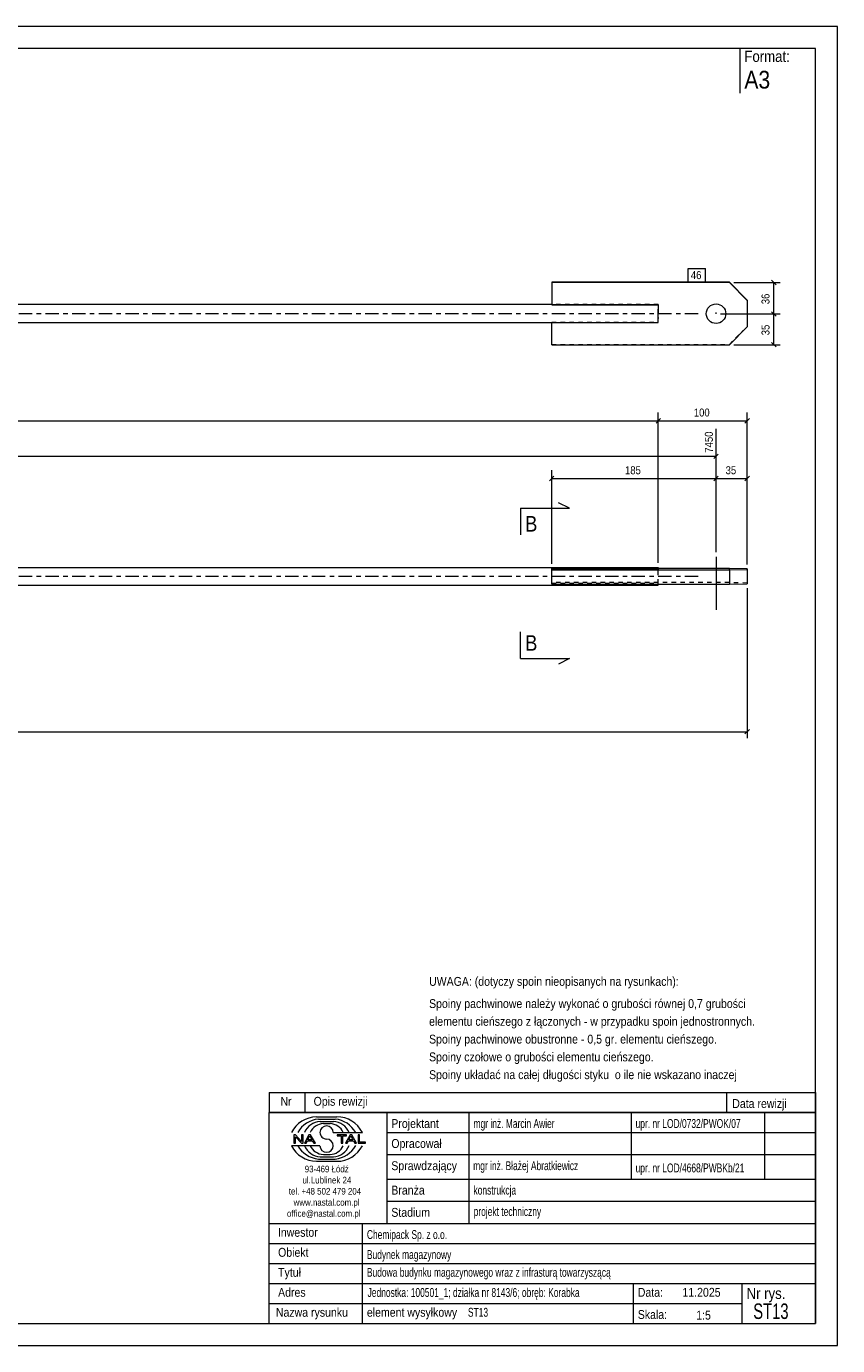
# Model space of a CAD drawing. Header units: millimetres. Extents: x 0 to 420, y 0 to 297.
# Tile 2 of 2: x 237 to 420, y 0 to 297. Entities that reach past the tile are written whole.
import ezdxf

# ---------------------------------------------------------------- set-up
doc = ezdxf.new("R2010")
doc.units = ezdxf.units.MM
for name, pattern in [('XKITLINE00', [0]), ('XKITLINE01', [4, 1, -1, 1, -1]), ('XKITLINE03', [6, 3, -1, 1, -1])]:
    doc.linetypes.add(name, pattern=pattern)
for name, color, linetype, lineweight in [('Arkusz rysunku', 3, 'Continuous', 0), ('Element', 2, 'Continuous', 0), ('Inny typ obiektu', 7, 'Continuous', 0), ('Przekrój', 7, 'Continuous', 0), ('Wymiar', 4, 'Continuous', 0), ('Znak elementu', 2, 'Continuous', 0), ('Śruba', 3, 'Continuous', 0)]:
    doc.layers.add(name, color=color, linetype=linetype, lineweight=lineweight)
doc.styles.add('ARIAL', font='ARIAL.TTF')

msp = doc.modelspace()

# ---------------------------------------------------------------- linework, layer by layer
at = {"layer": 'Arkusz rysunku', "linetype": 'XKITLINE00', "lineweight": 0}
for p, q in [((420, 297), (0, 297)), ((420, 297), (415, 297)), ((420, 0), (420, 297)), ((415, 292), (5, 292)), ((415, 5), (415, 292)), ((5, 5), (415, 5)), ((0, 0), (420, 0))]:
    msp.add_line(p, q, dxfattribs=at)
at = {"layer": 'Element', "linetype": 'XKITLINE00', "lineweight": 0}
for p, q in [((395.62, 239.4), (355.62, 239.4)), ((355.62, 239.4), (355.62, 234.32)), ((395.62, 239.32), (355.62, 239.32)), ((395.62, 239.32), (395.62, 239.4)), ((395.62, 239.4), (399.62, 235.4)), ((399.62, 235.32), (395.62, 239.32)), ((399.62, 235.4), (399.62, 229.33)), ((355.62, 234.36), (211.62, 234.36)), ((355.62, 234.32), (379.62, 234.32)), ((379.62, 234.32), (379.62, 233.47)), ((379.62, 233.47), (379.62, 233.36)), ((379.62, 231.2), (379.62, 233.36)), ((211.62, 230.36), (379.62, 230.36)), ((355.62, 225.33), (355.62, 230.36)), ((355.62, 230.33), (379.62, 230.33)), ((379.62, 230.33), (379.62, 231.2)), ((395.62, 225.33), (399.62, 229.33)), ((355.62, 225.33), (395.62, 225.33)), ((211.62, 175.21), (379.62, 175.21)), ((379.62, 174.76), (355.62, 174.76)), ((355.62, 174.76), (355.62, 174.63)), ((355.62, 174.63), (395.62, 174.63)), ((355.62, 171.44), (355.62, 174.63)), ((379.62, 175.21), (379.62, 174.78)), ((395.62, 174.97), (379.62, 174.97)), ((379.62, 174.76), (379.62, 174.78)), ((399.62, 174.88), (395.62, 174.97)), ((395.62, 174.63), (399.62, 174.73)), ((395.62, 174.63), (395.62, 171.44)), ((399.62, 174.73), (399.62, 174.88)), ((399.62, 174.73), (399.62, 171.53)), ((211.62, 171.21), (379.62, 171.21)), ((355.62, 171.44), (395.62, 171.44)), ((379.62, 171.21), (379.62, 171.44)), ((395.62, 171.44), (399.62, 171.53))]:
    msp.add_line(p, q, dxfattribs=at)
at = {"layer": 'Element', "linetype": 'XKITLINE03', "lineweight": 0}
for p, q in [((211.62, 232.36), (389.62, 232.36)), ((211.62, 173.21), (389.62, 173.21))]:
    msp.add_line(p, q, dxfattribs=at)
at = {"layer": 'Element', "linetype": 'XKITLINE01', "lineweight": 0}
for p, q in [((355.62, 234.4), (379.62, 234.4)), ((379.62, 234.36), (355.62, 234.36)), ((379.62, 234.32), (379.62, 234.4)), ((379.62, 234.4), (379.62, 234.32)), ((379.62, 234.36), (379.62, 233.47)), ((379.62, 233.47), (379.62, 231.2)), ((355.62, 230.36), (355.62, 230.4)), ((355.62, 230.4), (379.62, 230.4)), ((355.62, 230.36), (355.62, 230.4)), ((379.62, 230.63), (379.62, 231.2)), ((379.62, 230.36), (379.62, 231.2)), ((395.62, 225.41), (399.62, 229.4)), ((355.62, 225.41), (395.62, 225.41)), ((395.62, 225.33), (395.62, 225.41)), ((379.62, 174.97), (355.62, 174.97)), ((355.62, 174.97), (355.62, 174.85)), ((355.62, 174.63), (355.62, 174.97)), ((355.62, 174.85), (379.62, 174.85)), ((379.62, 171.44), (379.62, 174.94)), ((379.62, 174.78), (379.62, 174.85)), ((379.62, 171.56), (379.62, 174.85)), ((395.62, 174.63), (395.62, 174.97)), ((399.62, 174.88), (399.62, 174.73)), ((395.62, 171.77), (355.62, 171.77)), ((355.62, 171.65), (379.62, 171.65)), ((355.62, 171.56), (379.62, 171.56)), ((399.62, 171.68), (395.62, 171.77))]:
    msp.add_line(p, q, dxfattribs=at)
at = {"layer": 'Inny typ obiektu', "linetype": 'XKITLINE00', "lineweight": 0}
for p, q in [((398, 292), (398, 282)), ((292, 57), (292, 52.5)), ((292, 57), (415, 57)), ((300, 57), (300, 52.5)), ((395, 57), (395, 52.5)), ((415, 57), (415, 52.5)), ((415, 52.5), (292, 52.5)), ((292, 5), (292, 52.5)), ((292, 52.5), (415, 52.5)), ((302.62, 51.49), (307.23, 51.5)), ((303.07, 50.99), (306.86, 51)), ((303.46, 50.49), (306.45, 50.49)), ((318.5, 52.5), (318.5, 27.5)), ((337, 27.5), (337, 52.5)), ((373.5, 52.5), (373.5, 37.5)), ((403.5, 52.5), (403.5, 37.5)), ((415, 52.5), (415, 5)), ((304.2, 49.98), (305.73, 49.99)), ((306.42, 47.99), (312.98, 47.99)), ((318.5, 48), (415, 48)), ((303.43, 45.01), (297, 45.01)), ((297.93, 47.44), (297.57, 47.44)), ((297.57, 47.44), (297.57, 45.56)), ((297.57, 45.56), (297.9, 45.56)), ((297.9, 47.04), (299.29, 45.56)), ((297.9, 45.56), (297.9, 47.04)), ((299.31, 45.96), (297.93, 47.44)), ((299.29, 45.56), (299.65, 45.56)), ((299.65, 47.44), (299.31, 47.44)), ((299.31, 47.44), (299.31, 45.96)), ((299.65, 45.56), (299.65, 47.44)), ((300.96, 47.44), (299.94, 45.56)), ((299.94, 45.56), (300.31, 45.56)), ((300.31, 45.56), (300.61, 46.13)), ((300.61, 46.13), (301.71, 46.13)), ((300.71, 46.33), (301.14, 47.24)), ((301.6, 46.33), (300.71, 46.33)), ((301.33, 47.44), (300.96, 47.44)), ((301.14, 47.24), (301.6, 46.33)), ((302.41, 45.56), (301.33, 47.44)), ((301.71, 46.13), (302.02, 45.56)), ((302.02, 45.56), (302.41, 45.56)), ((309.43, 47.44), (307.34, 47.44)), ((307.34, 47.44), (307.34, 47.22)), ((307.34, 47.22), (308.21, 47.22)), ((308.21, 47.22), (308.21, 45.56)), ((308.21, 45.56), (308.56, 45.56)), ((308.56, 45.56), (308.56, 47.22)), ((308.56, 47.22), (309.43, 47.22)), ((310.21, 47.44), (309.2, 45.56)), ((309.2, 45.56), (309.57, 45.56)), ((309.43, 47.22), (309.43, 47.44)), ((309.57, 45.56), (309.86, 46.13)), ((309.86, 46.13), (310.96, 46.13)), ((309.96, 46.33), (310.39, 47.24)), ((310.86, 46.33), (309.96, 46.33)), ((310.59, 47.44), (310.21, 47.44)), ((310.4, 47.24), (310.39, 47.24)), ((310.4, 47.24), (310.86, 46.33)), ((311.67, 45.56), (310.59, 47.44)), ((310.96, 46.13), (311.27, 45.56)), ((311.27, 45.56), (311.67, 45.56)), ((312.36, 47.44), (312.01, 47.44)), ((312.01, 47.44), (312.01, 45.56)), ((312.01, 45.56), (313.66, 45.56)), ((312.36, 45.78), (312.36, 47.44)), ((313.66, 45.78), (312.36, 45.78)), ((313.66, 45.56), (313.66, 45.78)), ((303.07, 42.01), (306.86, 42)), ((303.46, 42.51), (306.45, 42.51)), ((304.2, 43.02), (305.73, 43.01)), ((318.5, 43), (415, 43)), ((302.62, 41.51), (307.23, 41.5)), ((318.5, 37.5), (415, 37.5)), ((318.5, 32.5), (415, 32.5)), ((292, 27.5), (415, 27.5)), ((313, 5), (313, 27.5)), ((292, 23), (415, 23)), ((292, 18.5), (415, 18.5)), ((292, 14), (415, 14)), ((374, 5), (374, 14)), ((398.5, 5), (398.5, 14)), ((292, 9.5), (398.5, 9.5)), ((292, 5), (415, 5))]:
    msp.add_line(p, q, dxfattribs=at)
for centre, radius, start, end in [((302.72, 45.08), 6.42, 90.8317, 153.0136), ((303.67, 45), 6.02, 95.7347, 150.2266), ((306.22, 46.41), 4.08, 22.7023, 86.7527), ((306.24, 44.98), 6.04, 29.8256, 84.1252), ((307.25, 45.07), 6.43, 27.0191, 90.199), ((303.7, 46.42), 4.07, 93.3428, 157.3393), ((304.33, 46.6), 3.38, 92.229, 155.8008), ((304.92, 47.99), 1.49, 0.0741, 179.9259), ((304.92, 47.99), 1.49, 179.9259, 270), ((305.59, 46.6), 3.39, 24.2351, 87.5913), ((302.72, 47.92), 6.42, 206.9864, 269.1683), ((303.67, 48), 6.02, 209.7734, 264.2653), ((303.7, 46.58), 4.07, 202.6607, 266.6572), ((304.33, 46.4), 3.38, 204.1992, 267.771), ((304.92, 45.01), 1.49, 180.0741, 359.9259), ((304.92, 45), 1.49, 0.0741, 90), ((305.59, 46.4), 3.39, 272.4087, 335.7649), ((306.22, 46.59), 4.08, 273.2473, 337.2977), ((306.24, 48.02), 6.04, 275.8748, 330.1744), ((307.25, 47.93), 6.43, 269.801, 332.9809)]:
    msp.add_arc(centre, radius, start, end, dxfattribs=at)
at = {"layer": 'Przekrój', "linetype": 'XKITLINE00', "lineweight": 0}
for p, q in [((348.62, 188.52), (348.62, 182.52)), ((348.62, 188.52), (354.62, 188.52)), ((354.62, 188.52), (359.62, 188.52)), ((359.62, 188.52), (357.12, 189.77)), ((348.62, 154.69), (348.62, 160.69)), ((348.62, 154.69), (354.62, 154.69)), ((354.62, 154.69), (359.62, 154.69)), ((359.62, 154.69), (357.12, 153.44))]:
    msp.add_line(p, q, dxfattribs=at)
at = {"layer": 'Wymiar', "linetype": 'XKITLINE00', "lineweight": 0}
for p, q in [((396.62, 239.32), (407.06, 239.32)), ((405.11, 239.83), (406.13, 238.81)), ((405.62, 232.26), (405.62, 239.32)), ((393.62, 232.26), (407.06, 232.26)), ((393.62, 232.26), (407.06, 232.26)), ((405.11, 232.77), (406.13, 231.75)), ((405.11, 232.77), (406.13, 231.75)), ((405.62, 225.33), (405.62, 232.26)), ((405.11, 225.84), (406.13, 224.82)), ((396.62, 225.33), (407.06, 225.33)), ((42.62, 208.21), (379.62, 208.21)), ((380.13, 208.72), (379.11, 207.7)), ((380.13, 208.72), (379.11, 207.7)), ((379.62, 176.21), (379.62, 210.07)), ((379.62, 176.21), (379.62, 210.07)), ((379.62, 208.21), (399.62, 208.21)), ((400.13, 208.72), (399.11, 207.7)), ((399.62, 175.88), (399.62, 210.07)), ((392.62, 178.6), (392.62, 206.37)), ((42.62, 200.21), (392.62, 200.21)), ((393.13, 200.72), (392.11, 199.7)), ((355.62, 175.97), (355.62, 197.07)), ((392.62, 178.6), (392.62, 197.07)), ((392.62, 178.6), (392.62, 197.07)), ((399.62, 175.88), (399.62, 197.07)), ((356.13, 195.72), (355.11, 194.7)), ((355.62, 195.21), (392.62, 195.21)), ((393.13, 195.72), (392.11, 194.7)), ((393.13, 195.72), (392.11, 194.7)), ((392.62, 195.21), (399.62, 195.21)), ((400.13, 195.72), (399.11, 194.7)), ((399.62, 170.53), (399.62, 136.77)), ((26.62, 138.21), (399.62, 138.21)), ((400.13, 138.72), (399.11, 137.7))]:
    msp.add_line(p, q, dxfattribs=at)
at = {"layer": 'Znak elementu', "linetype": 'XKITLINE00', "lineweight": 0}
for p, q in [((386.35, 242.5), (390.22, 242.5)), ((386.35, 239.5), (386.35, 242.5)), ((390.22, 239.5), (390.22, 242.5)), ((386.35, 239.5), (390.22, 239.5))]:
    msp.add_line(p, q, dxfattribs=at)
at = {"layer": 'Śruba', "linetype": 'XKITLINE00', "lineweight": 0}
for p, q in [((392.62, 232.26), (392.62, 232.55)), ((392.62, 177.6), (392.62, 165.61))]:
    msp.add_line(p, q, dxfattribs=at)
msp.add_circle((392.62, 232.32), 2.2, dxfattribs=at)

# ---------------------------------------------------------------- texts
at = {"layer": 'Inny typ obiektu', "style": 'ARIAL'}
for s, height, width, p in [('Format:', 2.5, 0.85, (399, 289)), ('A3', 4, 0.85, (399, 283)), ('UWAGA: (dotyczy spoin nieopisanych na rysunkach):', 2, 0.85, (328, 81)), ('Spoiny pachwinowe należy wykonać o grubości równej 0,7 grubości', 2, 0.85, (328, 76)), ('elementu cieńszego z łączonych - w przypadku spoin jednostronnych.', 2, 0.85, (328, 72)), ('Spoiny pachwinowe obustronne - 0,5 gr. elementu cieńszego.', 2, 0.85, (328, 68)), ('Spoiny czołowe o grubości elementu cieńszego.', 2, 0.85, (328, 64)), ('Spoiny układać na całej długości styku  o ile nie wskazano inaczej', 2, 0.85, (328, 60)), ('Nr', 2, 0.85, (294.54, 54)), ('Opis rewizji', 2, 0.85, (302, 54)), ('Data rewizji', 2, 0.85, (396.28, 53.5)), ('Projektant', 2, 0.85, (319.5, 49)), ('mgr inż. Marcin Awier', 2, 0.68, (338, 49)), ('upr. nr LOD/0732/PWOK/07', 2, 0.68, (374.5, 49)), ('Opracował', 2, 0.85, (319.5, 44.5)), ('Sprawdzający', 2, 0.85, (319.5, 39.5)), ('mgr inż. Błażej Abratkiewicz', 2, 0.68, (337.94, 39.5)), ('93-469 Łódź', 1.5, 0.85, (300, 39)), ('upr. nr LOD/4668/PWBKb/21', 2, 0.68, (374.5, 39)), ('ul.Lublinek 24', 1.5, 0.85, (299.5, 36.5)), ('Branża', 2, 0.85, (319.5, 34)), ('konstrukcja', 2, 0.68, (338, 34)), ('tel. +48 502 479 204', 1.5, 0.85, (296.41, 34)), ('www.nastal.com.pl', 1.5, 0.85, (297.5, 31.5)), ('office@nastal.com.pl', 1.5, 0.85, (296, 29)), ('Stadium', 2, 0.85, (319.5, 29)), ('projekt techniczny', 2, 0.68, (338.04, 29.19)), ('Inwestor', 2, 0.85, (293.96, 24.5)), ('Chemipack Sp. z o.o.', 2, 0.68, (314, 24)), ('Obiekt', 2, 0.85, (294, 20)), ('Budynek magazynowy', 2, 0.68, (314, 19.5)), ('Tytuł', 2, 0.85, (294, 15.5)), ('Budowa budynku magazynowego wraz z infrasturą towarzyszącą', 2, 0.68, (314, 15.5)), ('Adres', 2, 0.85, (294, 11)), ('Jednostka: 100501_1; działka nr 8143/6; obręb: Korabka', 2, 0.68, (314.16, 10.96)), ('Data:', 2, 0.85, (375, 11)), ('11.2025', 2, 0.85, (385.06, 11)), ('Nr rys.', 2.5, 0.85, (399.5, 10.5)), ('ST13', 3.5, 0.68, (401, 6)), ('Nazwa rysunku', 2, 0.85, (293.5, 6.5)), ('element wysyłkowy', 2, 0.85, (314, 6.5)), ('ST13', 2, 0.68, (336.75, 6.5)), ('Skala:', 2, 0.85, (375, 6)), ('1:5', 2, 0.85, (388.16, 5.85))]:
    msp.add_text(s, height=height, dxfattribs=dict(at, width=width)).set_placement(p)
at = {"layer": 'Przekrój', "style": 'ARIAL', "width": 0.85}
for p in [(349.62, 183.27), (349.62, 156.44)]:
    msp.add_text('B', height=3.5, dxfattribs=at).set_placement(p)
at = {"layer": 'Wymiar', "style": 'ARIAL', "width": 0.85}
for s, p in [('36', (404.66, 234.45)), ('35', (404.66, 227.46)), ('7450', (391.9, 201.03))]:
    msp.add_text(s, height=1.8, rotation=90.0002, dxfattribs=at).set_placement(p)
for s, p in [('100', (387.62, 209.17)), ('185', (372.12, 196.17)), ('35', (394.78, 196.17))]:
    msp.add_text(s, height=1.8, dxfattribs=at).set_placement(p)
at = {"layer": 'Znak elementu', "style": 'ARIAL', "width": 0.85}
msp.add_text('46', height=1.8, dxfattribs=at).set_placement((386.95, 240.1))

doc.saveas('drawing.dxf')
